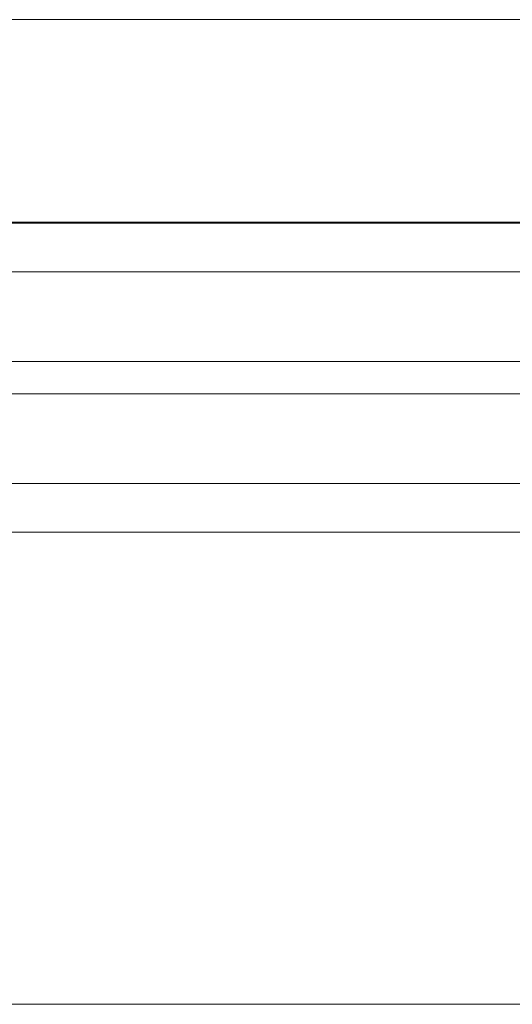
# Model space of a CAD drawing. Header units: centimetres. Extents: x -2424 to 2319, y 5 to 3760.
# Tile 32 of 117: x 325 to 331, y 1111 to 1123. Entities that reach past the tile are written whole.
import ezdxf

# ---------------------------------------------------------------- set-up
doc = ezdxf.new("R2010")
doc.units = ezdxf.units.CM
doc.layers.add('A-GLAZ-CURT', color=52, linetype='Continuous', lineweight=13)
doc.layers.add('A-GLAZ-CWMG', color=51, linetype='Continuous', lineweight=13)

msp = doc.modelspace()

# ---------------------------------------------------------------- linework, layer by layer
at = {"layer": 'A-GLAZ-CURT', "color": 251, "lineweight": 9}
for p, q in [((332.777, 1120.826), (302.477, 1120.826)), ((302.477, 1120.226), (332.777, 1120.226)), ((302.477, 1119.126), (332.777, 1119.126)), ((302.477, 1118.726), (332.777, 1118.726)), ((302.477, 1117.626), (332.777, 1117.626)), ((302.477, 1117.026), (332.777, 1117.026))]:
    msp.add_line(p, q, dxfattribs=at)
at = {"layer": 'A-GLAZ-CWMG', "color": 251, "lineweight": 9}
for p, q in [((331.377, 1123.326), (303.877, 1123.326)), ((331.377, 1120.836), (303.877, 1120.836)), ((303.877, 1111.226), (331.377, 1111.226))]:
    msp.add_line(p, q, dxfattribs=at)

doc.saveas('drawing.dxf')
